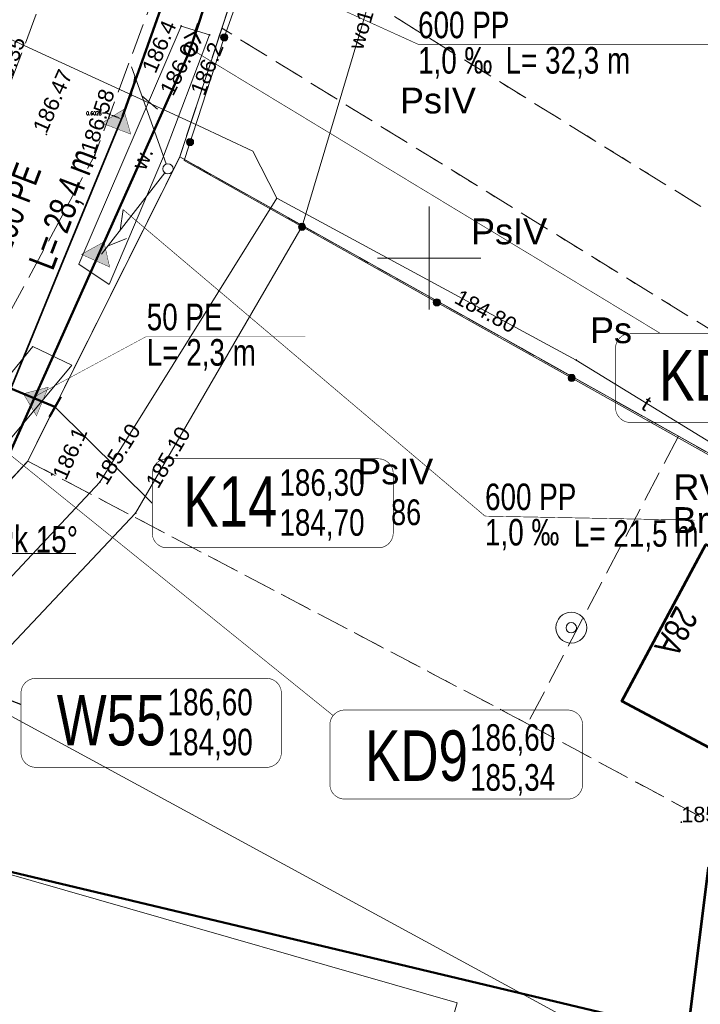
# Model space of a CAD drawing. Header units: metres. Extents: x 7482748 to 7484637, y 5684406 to 5687014.
# Tile 95 of 180: x 7483380 to 7483413, y 5686014 to 5686062. Entities that reach past the tile are written whole.
import ezdxf
from ezdxf.enums import TextEntityAlignment as Align
from ezdxf.lldxf.tags import DXFTag

# ---------------------------------------------------------------- set-up
doc = ezdxf.new("R2010")
doc.units = ezdxf.units.M
doc.header["$MEASUREMENT"] = 0
for name, pattern in [('1', [1.5, 1, -0.5]), ('KTJZ01_500', [2, 1.5, -0.5]), ('l217_500', [2, 1.5, -0.5]), ('l218_500', [1, 0.5, -0.5])]:
    doc.linetypes.add(name, pattern=pattern)
for name, color, linetype, lineweight in [('.domiar', 250, 'Continuous', 9), ('.k deszczowa', 200, 'Continuous', 50), ('.ks tłoczny', 104, 'Continuous', 50), ('_Dzialki', 7, 'Continuous', 0), ('_Dzialki_opis', 7, 'Continuous', 0), ('_Kontury', 7, 'Continuous', 0), ('_Kontury_opis', 7, 'Continuous', 0), ('_Podzial_sekcyjny_krzyze', 7, '1', 13), ('_Uzytki', 7, 'Continuous', 0), ('_Uzytki_opis', 7, 'Continuous', 0), ('_Zakres2', 7, 'Continuous', 0), ('BUIB05_01', 7, 'Continuous', 40), ('EGB_Adres', 7, 'Continuous', 0), ('EGB_Budynek', 7, 'Continuous', 0), ('GES__SUSM04_01P', 7, 'Continuous', 13), ('GES__SUUS13_P', 7, 'Continuous', 13), ('KTOK02', 7, 'KTOK02_500', 13), ('KTOK05_01', 7, 'Continuous', 13), ('RTPW01_P', 7, 'Continuous', 0), ('RTPW02_P', 7, 'Continuous', 0), ('SUPT_L_0', 30, 'Continuous', 13)]:
    doc.layers.add(name, color=color, linetype=linetype, lineweight=lineweight)
doc.layers.add('_ramki_nieplotowane', color=7, linetype='Continuous', lineweight=0, plot=False)
for name, color, linetype, lineweight, true_color, transparency in [('GES__SUPS01_07G', 7, 'Continuous', 13, 0xff9100, 0.25), ('GES__SUPS01_08G', 5, 'Continuous', 13, 0x0000ff, 0.25), ('GES__SUPT_pT', 7, 'Continuous', 13, 0xff9100, 0.25), ('GES__SUPW_01_pT', 5, 'Continuous', 13, 0x0000ff, 0.25)]:
    doc.layers.add(name, color=color, linetype=linetype, lineweight=lineweight, true_color=true_color, transparency=transparency)
for name, color, linetype, lineweight, true_color in [('GES__SUPS01_07P', 7, 'Continuous', 13, 0xff9100), ('GES__SUPS01_08P', 5, 'Continuous', 13, 0x0000ff), ('GES__SUPT_pL', 7, 'Continuous', 13, 0xff9100), ('GES__SUPW_01_pL', 5, 'Continuous', 13, 0x0000ff)]:
    doc.layers.add(name, color=color, linetype=linetype, lineweight=lineweight, true_color=true_color)
doc.layers.add('IS_kanalizacja_sanitarna', color=7, linetype='SOLID', true_color=0x000000)
doc.layers.add('IS_Opisy_działek_Net', color=7, linetype='SOLID', true_color=0x000000)
doc.layers.add('IS_Węzeł_sieci_kanalizacyjnej_-_opisy', color=7, linetype='Continuous')
for name, color, linetype, lineweight, transparency in [('KTJZ01_O', 7, 'KTJZ01_500', 13, 0.5), ('PTRW02_O', 7, 'Continuous', 13, 0.5), ('PTRW02_T', 7, 'Continuous', 13, 0.25), ('RTPW01_G', 7, 'Continuous', 13, 0.25), ('RTPW02_G', 7, 'Continuous', 13, 0.25)]:
    doc.layers.add(name, color=color, linetype=linetype, lineweight=lineweight, transparency=transparency)
doc.styles.get("Standard").update_dxf_attribs({"font": 'simplex.shx', "width": 0.75})
doc.styles.add('STYL_ARIAL', font='simplex.shx', dxfattribs={"width": 0.75, "oblique": 0.1})
doc.styles.add('Style-Arial', font='arial.ttf')
doc.linetypes.add('KTOK02_500', pattern='A,0.5,[117,IS_LineDef.shx,S=0.01,R=0,X=0,Y=0],0.5', length=1)
tags = doc.linetypes.add('SOLID', pattern=[10, 10, 0]).pattern_tags.tags
tags[6:7] = [DXFTag(74, 4), DXFTag(75, 0), DXFTag(340, '0'), DXFTag(46, 0.0), DXFTag(50, 0.0), DXFTag(44, 0.0), DXFTag(45, 0.0)]
tags[4:5] = [DXFTag(74, 4), DXFTag(75, 0), DXFTag(340, '0'), DXFTag(46, 0.0), DXFTag(50, 0.0), DXFTag(44, 0.0), DXFTag(45, 0.0)]
doc.dimstyles.get("Standard").update_dxf_attribs({"dimtxt": 0.18, "dimasz": 0.18, "dimexe": 0.18, "dimexo": 0.0625, "dimgap": 0.09, "dimtad": 0, "dimtih": 1, "dimtoh": 1, "dimdec": 4, "dimzin": 0, "dimdsep": 46, "dimtxsty": 'Standard', "dimcen": 0.09, "dimadec": 0, "dimazin": 0, "dimtfac": 1, "dimtdec": 4, "dimtofl": 0, "dimtmove": 0, "dimatfit": 3, "dimfxl": 0, "dimtolj": 1, "dimtzin": 0, "dimarcsym": 0})

# ---------------------------------------------------------------- blocks, each defined once
blk = doc.blocks.new('SUPS01_3')
at = {"layer": 'GES__SUPS01_07P', "linetype": 'Continuous', "lineweight": 13}
h = blk.add_hatch(color=256, dxfattribs=at)
edge = h.paths.add_edge_path()
edge.add_arc((0, 0), 0.045, 0, 360)
blk = doc.blocks.new('SUPS01')
at = {"layer": 'GES__SUPS01_08P', "linetype": 'Continuous', "lineweight": 13}
h = blk.add_hatch(color=256, dxfattribs=at)
edge = h.paths.add_edge_path()
edge.add_arc((0, 0), 0.045, 0, 360)
blk = doc.blocks.new('SUUS13')
at = {"layer": 'GES__SUUS13_P', "linetype": 'Continuous', "lineweight": 13}
for radius in [0.75, 0.25]:
    blk.add_circle((0, 0), radius, dxfattribs=at)
blk = doc.blocks.new('RTPW01')
at = {"layer": 'RTPW01_P', "linetype": 'Continuous', "lineweight": 0}
h = blk.add_hatch(color=256, dxfattribs=at)
edge = h.paths.add_edge_path()
edge.add_arc((0, 0), 0.045, 0, 360)
blk = doc.blocks.new('RTPW01_1')
at = {"layer": 'RTPW02_P', "linetype": 'Continuous', "lineweight": 0}
h = blk.add_hatch(color=256, dxfattribs=at)
edge = h.paths.add_edge_path()
edge.add_arc((0, 0), 0.045, 0, 360)
blk = doc.blocks.new('SUSM04_01_3')
at = {"layer": 'GES__SUSM04_01P', "linetype": 'Continuous', "lineweight": 13}
blk.add_circle((0, 0), 0.25, dxfattribs=at)
blk = doc.blocks.new('SUPT01_3')
at = {"layer": 'SUPT_L_0', "color": 30, "linetype": 'Continuous', "lineweight": 13}
blk.add_line((0.25, 0), (5.25, 0), dxfattribs=at)
at = {"layer": 'SUPT_L_0', "color": 30, "linetype": 'Continuous', "lineweight": 13, "flags": 128}
for points in [[(3.9, 0.5), (4.77, 0)], [(3.77, 0), (2.9, -0.5)]]:
    blk.add_lwpolyline(points, dxfattribs=at)
blk = doc.blocks.new('SUPT01_4')
at = {"layer": 'SUPT_L_0', "color": 30, "linetype": 'Continuous', "lineweight": 13}
blk.add_line((0.25, 0), (5.25, 0), dxfattribs=at)
at = {"layer": 'SUPT_L_0', "color": 30, "linetype": 'Continuous', "lineweight": 13, "flags": 128}
for points in [[(3.9, 0.5), (4.77, 0)], [(3.77, 0), (2.9, -0.5)]]:
    blk.add_lwpolyline(points, dxfattribs=at)
blk = doc.blocks.new('*D500')
at = {"layer": '.domiar', "color": 0, "linetype": 'Continuous', "lineweight": -2, "transparency": 16777216}
for p, q in [((7483384.34, 5686057.027), (7483384.16, 5686057.027)), ((7483384.508, 5686056.964), (7483384.34, 5686057.027)), ((7483384.532, 5686057.028), (7483384.446, 5686056.795)), ((7483384.905, 5686056.817), (7483384.677, 5686056.902)), ((7483385.097, 5686056.818), (7483385.011, 5686056.586))]:
    blk.add_line(p, q, dxfattribs=at)
at = {"layer": '.domiar', "color": 0, "linetype": 'Continuous', "lineweight": 53, "transparency": 16777216}
for points in [[(7483384.688, 5686056.93), (7483384.667, 5686056.874), (7483384.508, 5686056.964)], [(7483384.915, 5686056.845), (7483384.894, 5686056.789), (7483385.074, 5686056.755)]]:
    blk.add_solid(points, dxfattribs=at)
at = {"layer": 'Defpoints', "color": 0, "linetype": 'Continuous', "lineweight": 53, "transparency": 16777216}
for p in [(7483384.554, 5686057.086), (7483384.508, 5686056.964), (7483385.119, 5686056.877)]:
    blk.add_point(p, dxfattribs=at)
at = {"layer": '.domiar', "color": 0, "linetype": 'Continuous', "transparency": 16777216, "insert": (7483383.735, 5686057.027), "char_height": 0.18, "attachment_point": 5}
blk.add_mtext('\\A1;0.6028', dxfattribs=at)

msp = doc.modelspace()

# ---------------------------------------------------------------- hatches: boundary and pattern name
at = {"layer": 'IS_kanalizacja_sanitarna', "linetype": 'Continuous', "ltscale": 0.01}
for points in [[(7483385.18142, 5686057.21568), (7483384.12374, 5686056.54949), (7483385.52481, 5686056.01377)], [(7483384.22531, 5686050.78447), (7483383.13155, 5686050.17933), (7483384.5, 5686049.56503)], [(7483380.31192, 5686043.4154), (7483380.95268, 5686042.34212), (7483381.52168, 5686043.73001)]]:
    msp.add_hatch(color=256, dxfattribs=at).paths.add_polyline_path(points)
at = {"layer": 'KTOK05_01', "linetype": 'Continuous', "lineweight": 13}
h = msp.add_hatch(color=256, dxfattribs=at)
edge = h.paths.add_edge_path()
edge.add_arc((7483390.06, 5686060.71), 0.175, 0, 360)
h = msp.add_hatch(color=256, dxfattribs=at)
edge = h.paths.add_edge_path()
edge.add_arc((7483388.40348, 5686055.63001), 0.175, 0, 360)
h = msp.add_hatch(color=256, dxfattribs=at)
edge = h.paths.add_edge_path()
edge.add_arc((7483393.82504, 5686051.52301), 0.175, 0, 360)
h = msp.add_hatch(color=256, dxfattribs=at)
edge = h.paths.add_edge_path()
edge.add_arc((7483400.36563, 5686047.85277), 0.175, 0, 360)
h = msp.add_hatch(color=256, dxfattribs=at)
edge = h.paths.add_edge_path()
edge.add_arc((7483406.90622, 5686044.18252), 0.175, 0, 360)

# ---------------------------------------------------------------- linework, layer by layer
at = {"layer": '.domiar', "color": 1, "linetype": 'Continuous', "lineweight": 50}
msp.add_lwpolyline([(7483073.13792, 5686108.1955), (7483374.92972, 5686021.34991), (7483607.96805, 5685965.80208), (7483607.96805, 5685965.80208)], dxfattribs=at)
at = {"layer": '.domiar', "linetype": 'Continuous'}
msp.add_lwpolyline([(7483382.859, 5686035.66253), (7483378.80711, 5686035.66253)], dxfattribs=at)
at = {"layer": '.k deszczowa', "linetype": 'Continuous'}
for points in [[(7483398.56771, 5686090.83497), (7483388.35285, 5686059.98533)], [(7483388.35285, 5686059.98533), (7483379.67556, 5686040.5747)]]:
    msp.add_lwpolyline(points, dxfattribs=at)
msp.add_ellipse((7483388.43133, 5686060.15405), major_axis=(0.315, 0), ratio=1, dxfattribs=at)
at = {"layer": '.ks tłoczny', "color": 111, "linetype": 'Continuous', "true_color": 0x70ffb8}
msp.add_lwpolyline([(7483385.11889, 5686056.87655), (7483385.11889, 5686056.87655), (7483385.11889, 5686056.87655), (7483385.11889, 5686056.87655), (7483392.48217, 5686077.61672), (7483403.35679, 5686110.30112), (7483409.3807, 5686128.90033), (7483418.64391, 5686156.87675)], dxfattribs=at)
at = {"layer": '.ks tłoczny', "linetype": 'Continuous', "lineweight": 35}
msp.add_lwpolyline([(7483385.11889, 5686056.87655), (7483382.15, 5686049.635), (7483378.80924, 5686041.48642), (7483361.88352, 5686022.77441), (7483346.36877, 5686005.72669), (7483336.65111, 5685996.14914), (7483331.91992, 5685990.88433), (7483322.32458, 5685979.14923), (7483304.60733, 5685959.96298), (7483298.29769, 5685953.1302), (7483295.85309, 5685952.1972)], dxfattribs=at)
at = {"layer": '.ks tłoczny', "linetype": 'Continuous'}
for points in [[(7483381.84648, 5686042.78654), (7483379.70262, 5686043.66549)], [(7483382.12498, 5686043.27101), (7483381.57804, 5686042.29706)]]:
    msp.add_lwpolyline(points, dxfattribs=at)
at = {"layer": '_Dzialki', "color": 96, "linetype": 'Continuous', "true_color": 0x008000, "flags": 128}
for points in [[(7483387.9, 5686054.91), (7483396.81, 5686082.13)], [(7483380.53, 5686040.15), (7483387.9, 5686054.91)], [(7483499.8, 5685992.21), (7483387.9, 5686054.91)], [(7483372.69, 5686031.59), (7483380.53, 5686040.15)], [(7483412.24, 5686010.08), (7483372.69, 5686031.59)]]:
    msp.add_lwpolyline(points, dxfattribs=at)
at = {"layer": '_Kontury', "color": 96, "linetype": 'l217_500', "true_color": 0x008000, "flags": 128}
for points in [[(7483391.51, 5686065.94), (7483389.94, 5686061.16)], [(7483391.51, 5686065.94), (7483426.86, 5686044.02)], [(7483389.94, 5686061.16), (7483387.9, 5686054.91)], [(7483424.46, 5686039.84), (7483389.94, 5686061.16)], [(7483387.9, 5686054.91), (7483380.53, 5686040.15)], [(7483412.09, 5686041.35), (7483387.9, 5686054.91)], [(7483412.09, 5686041.35), (7483404.77, 5686027.4)], [(7483422.11, 5686035.74), (7483412.09, 5686041.35)], [(7483380.53, 5686040.15), (7483372.69, 5686031.59)], [(7483380.53, 5686040.15), (7483404.77, 5686027.4)], [(7483404.77, 5686027.4), (7483421, 5686018.66)]]:
    msp.add_lwpolyline(points, dxfattribs=at)
at = {"layer": '_Podzial_sekcyjny_krzyze', "linetype": 'Continuous'}
for p, q in [((7483400, 5686047.5), (7483400, 5686052.5)), ((7483397.5, 5686050), (7483402.5, 5686050))]:
    msp.add_line(p, q, dxfattribs=at)
at = {"layer": '_ramki_nieplotowane', "color": 3, "linetype": 'Continuous', "lineweight": 0, "flags": 128}
msp.add_lwpolyline([(7482999.77, 5685691.75), (7483285.22, 5685609.72), (7483401.36, 5686013.86), (7483115.9, 5686095.89), (7482999.77, 5685691.75)], close=True, dxfattribs=at)
at = {"layer": '_Uzytki', "color": 96, "linetype": 'l218_500', "true_color": 0x008000, "flags": 128}
for points in [[(7483389.94, 5686061.16), (7483391.51, 5686065.94)], [(7483391.51, 5686065.94), (7483426.86, 5686044.02)], [(7483389.94, 5686061.16), (7483387.9, 5686054.91)], [(7483424.46, 5686039.84), (7483389.94, 5686061.16)], [(7483380.53, 5686040.15), (7483387.9, 5686054.91)], [(7483387.9, 5686054.91), (7483412.09, 5686041.35)], [(7483412.09, 5686041.35), (7483422.11, 5686035.74)], [(7483380.53, 5686040.15), (7483372.69, 5686031.59)], [(7483404.77, 5686027.4), (7483380.53, 5686040.15)], [(7483421, 5686018.66), (7483404.77, 5686027.4)]]:
    msp.add_lwpolyline(points, dxfattribs=at)
at = {"layer": '_Zakres2', "color": 250, "linetype": 'Continuous', "lineweight": 53, "flags": 128}
msp.add_lwpolyline([(7483469.46, 5686200.94), (7483457.15, 5686175.34), (7483454.19, 5686160.77), (7483450.68, 5686142.8), (7483445.21, 5686123.66), (7483469.65, 5686114.59), (7483521.99, 5686042.72), (7483521.41, 5686032.76), (7483497.78, 5685988.42), (7483466.13, 5686001.7), (7483413.53, 5686020.4), (7483407.67, 5685973.53), (7483350.64, 5685913.76), (7483321.93, 5685933.1), (7483288.55, 5685901.25)], dxfattribs=at)
at = {"layer": 'BUIB05_01', "linetype": 'Continuous', "lineweight": 40}
for p, q in [((7483388.78, 5686061.38), (7483388.64, 5686060.95)), ((7483388.64, 5686060.95), (7483388.11, 5686060.68)), ((7483388.64, 5686060.95), (7483388.91, 5686060.42))]:
    msp.add_line(p, q, dxfattribs=at)
at = {"layer": 'EGB_Budynek', "color": 7, "linetype": 'Continuous', "lineweight": 53, "flags": 128}
msp.add_lwpolyline([(7483418.68, 5686029.8), (7483421.14, 5686028.47), (7483419.48, 5686025.39), (7483417.02, 5686026.71), (7483416.05, 5686024.92), (7483409.35, 5686028.49), (7483413.41, 5686036.1), (7483420.04, 5686032.35), (7483418.68, 5686029.8)], dxfattribs=at)
at = {"layer": 'GES__SUPT_pL', "linetype": 'Continuous', "lineweight": 13, "flags": 128}
for points in [[(7483330.51, 5685982.7), (7483337.95, 5685990.38), (7483351.3, 5686004.14), (7483384.03, 5686039.13), (7483392.61, 5686052.91), (7483391.44, 5686055.18), (7483388.83, 5686056.42), (7483372.71, 5686063.84)], [(7483392.61, 5686052.91), (7483407.13, 5686045.05), (7483421.96, 5686035.95), (7483431.62, 5686031.17), (7483436.3, 5686038.77)]]:
    msp.add_lwpolyline(points, dxfattribs=at)
at = {"layer": 'GES__SUPW_01_pL', "linetype": 'Continuous', "lineweight": 13, "flags": 128}
msp.add_lwpolyline([(7483390.45, 5686101.26), (7483389.11, 5686097.11), (7483402.12, 5686090.27), (7483402.8, 5686082.32), (7483402.57, 5686081.73), (7483402.28, 5686080.98), (7483399.56, 5686070.76), (7483393.84, 5686051.54), (7483385.76, 5686037.62), (7483376.82, 5686028.13), (7483359.07, 5686006.84), (7483360.81, 5686002.42), (7483362.18, 5685993.12), (7483357.88, 5685985.34), (7483355.86, 5685982.57), (7483344.31, 5685975.82), (7483339.85, 5685974.9), (7483326.36, 5685979.88), (7483323.79, 5685982.18), (7483317.09, 5685974.82), (7483298.15, 5685954.95), (7483308.35, 5685941.08), (7483274.45, 5685918.69)], dxfattribs=at)
at = {"layer": 'IS_kanalizacja_sanitarna', "linetype": 'Continuous', "ltscale": 0.01, "const_width": 0.02}
for points in [[(7483385.18142, 5686057.21568), (7483384.12374, 5686056.54949), (7483385.52481, 5686056.01377), (7483385.18142, 5686057.21568)], [(7483384.22531, 5686050.78447), (7483383.13155, 5686050.17933), (7483384.5, 5686049.56503), (7483384.22531, 5686050.78447)], [(7483380.31192, 5686043.4154), (7483380.95268, 5686042.34212), (7483381.52168, 5686043.73001), (7483380.31192, 5686043.4154)]]:
    msp.add_lwpolyline(points, dxfattribs=at)
at = {"layer": 'IS_Opisy_działek_Net', "linetype": 'Continuous', "ltscale": 0.01, "const_width": 0.02}
msp.add_lwpolyline([(7483380.77455, 5686043.22601), (7483386.29923, 5686046.20346), (7483393.98923, 5686046.20346)], dxfattribs=at)
at = {"layer": 'IS_Węzeł_sieci_kanalizacyjnej_-_opisy', "color": 200, "linetype": 'SOLID', "ltscale": 0.01, "const_width": 0.03}
for points in [[(7483389.93364, 5686064.7012), (7483399.45924, 5686060.3768), (7483413.53924, 5686060.3768)], [(7483411.21619, 5686046.34078), (7483388.43133, 5686060.15405)], [(7483385.15023, 5686052.35298), (7483402.70819, 5686037.47513), (7483412.87446, 5686037.27834)], [(7483395.34121, 5686027.79501), (7483379.60975, 5686040.5026)]]:
    msp.add_lwpolyline(points, dxfattribs=at)
for points in [[(7483409.75854, 5686042.02078), (7483422.46854, 5686042.02078, 0.414214), (7483423.18854, 5686042.74078), (7483423.18854, 5686045.62078, 0.414214), (7483422.46854, 5686046.34078), (7483409.75854, 5686046.34078, 0.414214), (7483409.03854, 5686045.62078), (7483409.03854, 5686042.74078, 0.414214), (7483409.75854, 5686042.02078)], [(7483395.90131, 5686023.74257), (7483406.72131, 5686023.74257, 0.414214), (7483407.44131, 5686024.46257), (7483407.44131, 5686027.34257, 0.414214), (7483406.72131, 5686028.06257), (7483395.90131, 5686028.06257, 0.414214), (7483395.18131, 5686027.34257), (7483395.18131, 5686024.46257, 0.414214), (7483395.90131, 5686023.74257)]]:
    msp.add_lwpolyline(points, format="xyb", dxfattribs=at)
at = {"layer": 'IS_Węzeł_sieci_kanalizacyjnej_-_opisy', "color": 18, "linetype": 'SOLID', "ltscale": 0.01, "true_color": 0x000000}
for points in [[(7483386.56488, 5686038.09716), (7483381.84648, 5686042.78626)], [(7483380.20008, 5686028.32964), (7483370.34638, 5686032.13014)]]:
    msp.add_lwpolyline(points, dxfattribs=at)
at = {"layer": 'IS_Węzeł_sieci_kanalizacyjnej_-_opisy', "color": 18, "linetype": 'SOLID', "ltscale": 0.01, "true_color": 0x000000, "const_width": 0.03}
for points in [[(7483387.28488, 5686035.93716), (7483397.53488, 5686035.93716, 0.414214), (7483398.25488, 5686036.65716), (7483398.25488, 5686039.53716, 0.414214), (7483397.53488, 5686040.25716), (7483387.28488, 5686040.25716, 0.414214), (7483386.56488, 5686039.53716), (7483386.56488, 5686036.65716, 0.414214), (7483387.28488, 5686035.93716)], [(7483380.92008, 5686025.28234), (7483392.11008, 5686025.28234, 0.414214), (7483392.83008, 5686026.00234), (7483392.83008, 5686028.88234, 0.414214), (7483392.11008, 5686029.60234), (7483380.92008, 5686029.60234, 0.414214), (7483380.20008, 5686028.88234), (7483380.20008, 5686026.00234, 0.414214), (7483380.92008, 5686025.28234)]]:
    msp.add_lwpolyline(points, format="xyb", dxfattribs=at)
at = {"layer": 'KTJZ01_O', "linetype": 'KTJZ01_500', "lineweight": 13, "flags": 128}
for points in [[(7483197.91, 5685647.78), (7483191.3, 5685645.21), (7483187.04, 5685652.01), (7483182.78, 5685658.81), (7483173.01, 5685674.4), (7483160.42, 5685696.27), (7483153.69, 5685714.72), (7483149.66, 5685738.88), (7483150.14, 5685742.97), (7483152.18, 5685766.74), (7483152.64, 5685773.87), (7483156.88, 5685789.66), (7483160.03, 5685797.82), (7483165.63, 5685808.56), (7483171.47, 5685814.85), (7483176.12, 5685820.16), (7483191.38, 5685837.95), (7483216.44, 5685866.07), (7483238.67, 5685890.6), (7483242.86, 5685894.87), (7483263.91, 5685918.34), (7483290.28, 5685947.07), (7483315.51, 5685974.43), (7483346.16, 5686007.45), (7483367.58, 5686031.19), (7483372.66, 5686037.59), (7483378.07, 5686044.41), (7483383.78, 5686055), (7483386.81, 5686063.17), (7483391.06, 5686075.79), (7483392.94, 5686081.53), (7483394.38, 5686081.91), (7483397.17, 5686082.85), (7483401.23, 5686082.98), (7483404.7, 5686083), (7483407.11, 5686083.92), (7483410.43, 5686086.41), (7483412.08, 5686088.69), (7483412.96, 5686091.17), (7483413.79, 5686094.46), (7483412.71, 5686099.4), (7483411.05, 5686100.85), (7483407.94, 5686103.18), (7483405.29, 5686104.69), (7483403.35, 5686106.28), (7483402.57, 5686107.54), (7483401.86, 5686108.47), (7483403.54, 5686113.11), (7483404.07, 5686113.93), (7483409.52, 5686129.91), (7483416.09, 5686150.36), (7483420.49, 5686164.15), (7483421.47, 5686167.05), (7483423.62, 5686173.38), (7483428.4, 5686186.8), (7483437.81, 5686215.26), (7483441.02, 5686225.03), (7483450.09, 5686253.79), (7483453.73, 5686263.28), (7483459.39, 5686280.61), (7483466.44, 5686301.37), (7483471.25, 5686316.24), (7483473.9, 5686323.17), (7483478.13, 5686336.85), (7483485.37, 5686356.93), (7483492.13, 5686378.36), (7483498.67, 5686398.43), (7483502.19, 5686408.5), (7483505.2, 5686417.38), (7483513.05, 5686441.11), (7483516.25, 5686450.23), (7483530.52, 5686493.07), (7483533.34, 5686501.51), (7483543.47, 5686531.52), (7483557.14, 5686572.33), (7483559.91, 5686580.46), (7483570.16, 5686610.95), (7483575.71, 5686628.68), (7483581.26, 5686643.91), (7483583.2, 5686649.41), (7483591.35, 5686674.28), (7483597.45, 5686691.67), (7483602.2, 5686705.71), (7483616.93, 5686750.38), (7483619.53, 5686757.95), (7483621.36, 5686763.29), (7483634.9, 5686799.43), (7483640.84, 5686811.96)], [(7483613.29, 5686753.85), (7483610.52, 5686745.34), (7483597.42, 5686707.23), (7483592.84, 5686693.63), (7483586.65, 5686674.57), (7483578.94, 5686652.57), (7483576.44, 5686645.6), (7483570.92, 5686629.39), (7483565.29, 5686612), (7483555.03, 5686581.98), (7483552.34, 5686573.92), (7483538.5, 5686532.62), (7483528.43, 5686502.82), (7483525.69, 5686494.44), (7483511.5, 5686452.13), (7483508.06, 5686441.86), (7483500.41, 5686418.93), (7483497.52, 5686410.47), (7483493.78, 5686400.09), (7483487.22, 5686379.91), (7483478.75, 5686354.53), (7483473.28, 5686338.58), (7483466.59, 5686318.01), (7483461.2, 5686301.98), (7483454.76, 5686282.03), (7483448.77, 5686264.59), (7483445.69, 5686255.08), (7483445.07, 5686253.25), (7483443.78, 5686249.4), (7483442.67, 5686246.12), (7483436.06, 5686226.36), (7483432.79, 5686216.79), (7483423.48, 5686188.39), (7483415.91, 5686165.55), (7483411.29, 5686151.94), (7483403.43, 5686128.74), (7483397.27, 5686110.49), (7483396.29, 5686107.6), (7483389.25, 5686086.41), (7483386.32, 5686077.5), (7483382.09, 5686064.87), (7483379.33, 5686057.56), (7483373.91, 5686047.4), (7483368.95, 5686041.13), (7483363.52, 5686034.43), (7483341.98, 5686010.31), (7483311.83, 5685977.83), (7483286.59, 5685950.4), (7483260.12, 5685921.63), (7483238.78, 5685898.43), (7483234.43, 5685893.44), (7483212.81, 5685869.61), (7483187.54, 5685841.24), (7483162.41, 5685812.7), (7483151.44, 5685800.65), (7483147.59, 5685795.21)]]:
    msp.add_lwpolyline(points, dxfattribs=at)
at = {"layer": 'KTOK02', "linetype": 'Continuous', "lineweight": 13}
msp.add_line((7483391.53, 5686064.86), (7483390.06, 5686060.71), dxfattribs=at)
at = {"layer": 'KTOK05_01', "linetype": 'Continuous', "lineweight": 13, "flags": 128}
msp.add_lwpolyline([(7483424.52, 5686040.41), (7483421.88, 5686035.78), (7483388.11, 5686054.73), (7483390.06, 5686060.71)], dxfattribs=at)
at = {"layer": 'KTOK05_01', "linetype": 'Continuous', "lineweight": 13}
for centre in [(7483390.06, 5686060.71), (7483388.4, 5686055.63), (7483393.83, 5686051.52), (7483400.37, 5686047.85), (7483406.91, 5686044.18)]:
    msp.add_circle(centre, 0.175, dxfattribs=at)
at = {"layer": 'PTRW02_O', "linetype": 'Continuous', "lineweight": 13, "flags": 128}
for points in [[(7483389.35, 5686060.83), (7483387.97, 5686061.26), (7483383, 5686049.7), (7483384.48, 5686048.71), (7483387.06, 5686054.82), (7483389.35, 5686060.83)], [(7483382.66, 5686044.8), (7483380.77, 5686045.71), (7483360.55, 5686020.83), (7483361.68, 5686019.62), (7483382.66, 5686044.8)]]:
    msp.add_lwpolyline(points, close=True, dxfattribs=at)

# ---------------------------------------------------------------- block references
at = {"layer": 'GES__SUPS01_07P', "linetype": 'Continuous', "lineweight": 13}
for p in [(7483407.13, 5686045.05), (7483384.03, 5686039.13)]:
    msp.add_blockref('SUPS01_3', p, dxfattribs=at)
at = {"layer": 'GES__SUPS01_08P', "linetype": 'Continuous', "lineweight": 13}
msp.add_blockref('SUPS01', (7483385.76, 5686037.62), dxfattribs=at)
at = {"layer": 'GES__SUSM04_01P', "linetype": 'Continuous', "lineweight": 13, "rotation": 270}
msp.add_blockref('SUSM04_01_3', (7483387.33, 5686054.33), dxfattribs=at)
at = {"layer": 'GES__SUUS13_P', "linetype": 'Continuous', "lineweight": 13}
msp.add_blockref('SUUS13', (7483406.89, 5686032.06), dxfattribs=at)
at = {"layer": 'RTPW01_P', "linetype": 'Continuous', "lineweight": 0}
for p in [(7483387.97, 5686061.26), (7483388.64, 5686060.95), (7483389.35, 5686060.83), (7483381.69, 5686039.48), (7483412.23, 5686022.62)]:
    msp.add_blockref('RTPW01', p, dxfattribs=at)
at = {"layer": 'RTPW02_P', "linetype": 'Continuous', "lineweight": 0}
for p in [(7483381.43, 5686056), (7483383.78, 5686055)]:
    msp.add_blockref('RTPW01_1', p, dxfattribs=at)
at = {"layer": 'SUPT_L_0', "color": 30, "linetype": 'Continuous', "lineweight": 13}
for name, rotation in [('SUPT01_4', 109.66), ('SUPT01_3', 231.99)]:
    msp.add_blockref(name, (7483387.33, 5686054.33), dxfattribs=dict(at, rotation=rotation))

# ---------------------------------------------------------------- texts
at = {"layer": '.k deszczowa', "linetype": 'Continuous'}
for s, insert, char_height, attachment_point in [('{\\fArial|b0|i0|c238|p34;600 PP}', (7483399.45924, 5686060.6504), 1.2888, 7), ('{\\fArial|b0|i0|c238|p34;1,0 ‰}', (7483399.45924, 5686060.24), 1.2888, 1), ('\\fArial|b0|i0;L= 32,3 m', (7483403.70562, 5686060.24), 1.2888, 1), ('\\fArial|b0|i0;KD10', (7483417.56854, 5686043.04918), 2.448, 9), ('{\\fArial|b0|i0|c238|p34;600 PP}', (7483402.70819, 5686037.74873), 1.2888, 7), ('{\\fArial|b0|i0|c238|p34;1,0 ‰}', (7483402.70819, 5686037.33833), 1.2888, 1), ('\\fArial|b0|i0;L= 21,5 m', (7483407.0175, 5686037.27834), 1.2888, 1), ('\\fArial|b0|i0;KD9', (7483401.88113, 5686024.59161), 2.448, 9), ('\\fArial|b0|i0;186,60', (7483401.98113, 5686025.84681), 1.2888, 7), ('\\fArial|b0|i0;185,34', (7483401.98113, 5686025.43641), 1.2888, 1)]:
    msp.add_mtext(s, dxfattribs=dict(at, insert=insert, char_height=char_height, attachment_point=attachment_point))
at = {"layer": '_Dzialki_opis', "color": 96, "true_color": 0x008000, "insert": (7483398.15, 5686037.02), "char_height": 1.25, "attachment_point": 7, "line_spacing_factor": 0.6, "style": 'STYL_ARIAL'}
msp.add_mtext('\\fArial|b0|i0|c238238|p39;86', dxfattribs=at)
at = {"layer": '_Kontury_opis', "color": 96, "linetype": 'Continuous', "lineweight": 13, "true_color": 0x008000, "style": 'Style-Arial'}
for s, p in [('PsIV', (7483398.58, 5686057.02)), ('PsIV', (7483402.03, 5686050.67)), ('PsIV', (7483396.51, 5686039.02)), ('RV', (7483411.85, 5686038.25))]:
    msp.add_text(s, height=1.25, dxfattribs=at).set_placement(p)
at = {"layer": '_Uzytki_opis', "color": 96, "linetype": 'Continuous', "lineweight": 13, "true_color": 0x008000, "style": 'Style-Arial'}
for s, p in [('Ps', (7483407.8, 5686045.87)), ('Br', (7483411.81, 5686036.66))]:
    msp.add_text(s, height=1.25, dxfattribs=at).set_placement(p)
at = {"layer": 'EGB_Adres', "insert": (7483411.42, 5686032.16), "char_height": 1.25, "attachment_point": 8, "rotation": 241.89373, "line_spacing_factor": 0.6, "style": 'STYL_ARIAL'}
msp.add_mtext('\\fArial|b0|i0|c238238|p39;28A', dxfattribs=at)
at = {"layer": 'GES__SUPS01_07G', "linetype": 'Continuous', "lineweight": 13, "style": 'Style-Arial'}
msp.add_text('184.80', height=0.75, rotation=331.56, dxfattribs=at).set_placement((7483402.75, 5686047.42), align=Align.MIDDLE_CENTER)
msp.add_text('185.10', height=0.75, rotation=58.08, dxfattribs=at).set_placement((7483384.03, 5686039.13), align=Align.MIDDLE_LEFT)
at = {"layer": 'GES__SUPS01_08G', "linetype": 'Continuous', "lineweight": 13, "style": 'Style-Arial'}
msp.add_text('185.10', height=0.75, rotation=59.88, dxfattribs=at).set_placement((7483386.53, 5686038.95), align=Align.MIDDLE_LEFT)
at = {"layer": 'GES__SUPT_pT', "linetype": 'Continuous', "lineweight": 13, "style": 'Style-Arial'}
msp.add_text('t', height=0.75, rotation=328.47, dxfattribs=at).set_placement((7483410.55, 5686042.95), align=Align.MIDDLE_CENTER)
at = {"layer": 'GES__SUPW_01_pT', "linetype": 'Continuous', "lineweight": 13, "style": 'Style-Arial'}
msp.add_text('wo110', height=0.75, rotation=73.43, dxfattribs=at).set_placement((7483396.85, 5686061.65), align=Align.MIDDLE_CENTER)
at = {"layer": 'IS_Opisy_działek_Net', "linetype": 'Continuous', "ltscale": 0.01, "char_height": 1.2888}
for s, insert, attachment_point in [('\\fArial|b0|i0;', (7483403.05924, 5686060.6504), 7), ('\\fArial|b0|i0;', (7483402.88678, 5686054.3056), 7), ('{\\fArial|b0|i0|c238|p34;50 PE}', (7483386.29923, 5686046.47706), 7), ('\\fArial|b0|i0;', (7483394.094, 5686047.99628), 7), ('\\fArial|b0|i0;', (7483394.744, 5686047.58588), 1), ('\\fArial|b0|i0;', (7483394.804, 5686046.99628), 7), ('\\fArial|b0|i0;', (7483394.804, 5686046.99628), 7), ('\\fArial|b0|i0;L= 2,3 m', (7483386.29923, 5686046.06666), 1), ('\\fArial|b0|i0;', (7483380.8659, 5686019.54567), 7), ('\\fArial|b0|i0;', (7483381.5159, 5686019.13527), 1), ('\\fArial|b0|i0;', (7483381.5759, 5686018.54567), 7), ('\\fArial|b0|i0;', (7483381.5759, 5686018.54567), 7), ('\\fArial|b0|i0;', (7483399.04702, 5686016.14), 7), ('\\fArial|b0|i0;', (7483409.53702, 5686015.14), 7), ('\\fArial|b0|i0;', (7483409.53702, 5686015.14), 7)]:
    msp.add_mtext(s, dxfattribs=dict(at, insert=insert, attachment_point=attachment_point))
for s, insert, attachment_point, rotation in [('\\fArial|b0|i0;', (7483384.91288, 5686058.52983), 7, 69.1), ('\\fArial|b0|i0;', (7483384.91288, 5686058.52983), 7, 69.1), ('\\fArial|b0|i0;', (7483385.67575, 5686057.86386), 1, 69.1), ('\\fArial|b0|i0;', (7483385.67575, 5686057.86386), 1, 69.1), ('\\fArial|b0|i0;L= 28,4 m', (7483380.53773, 5686049.79385), 1, 69.1), ('{\\fArial|b0|i0|c238|p34;200 PE}', (7483379.64986, 5686050.13289), 7, 69.1), ('{\\fArial|b0|i0|c238|p34;łuk 15%%D}', (7483378.82122, 5686037.02061), 1, 359.404696)]:
    msp.add_mtext(s, dxfattribs=dict(at, insert=insert, attachment_point=attachment_point, rotation=rotation))
at = {"layer": 'IS_Węzeł_sieci_kanalizacyjnej_-_opisy', "color": 18, "linetype": 'SOLID', "ltscale": 0.01, "true_color": 0x000000}
for s, insert, char_height, attachment_point in [('\\fArial|b0|i0;K14', (7483392.63488, 5686036.96556), 2.448, 9), ('\\fArial|b0|i0;186,30', (7483392.73488, 5686038.22076), 1.2888, 7), ('\\fArial|b0|i0;184,70', (7483392.73488, 5686037.81036), 1.2888, 1), ('\\fArial|b0|i0;W55', (7483387.21008, 5686026.31074), 2.448, 9), ('\\fArial|b0|i0;186,60', (7483387.31008, 5686027.56594), 1.2888, 7), ('\\fArial|b0|i0;184,90', (7483387.31008, 5686027.15554), 1.2888, 1)]:
    msp.add_mtext(s, dxfattribs=dict(at, insert=insert, char_height=char_height, attachment_point=attachment_point))
at = {"layer": 'PTRW02_T', "linetype": 'Continuous', "lineweight": 13, "style": 'Style-Arial'}
msp.add_text('w.', height=0.75, rotation=67.11, dxfattribs=at).set_placement((7483386.09, 5686054.84), align=Align.MIDDLE_CENTER)
at = {"layer": 'RTPW01_G', "linetype": 'Continuous', "lineweight": 13, "style": 'Style-Arial'}
msp.add_text('186.4', height=0.75, rotation=66.74, dxfattribs=at).set_placement((7483387.76, 5686061.32), align=Align.RIGHT)
msp.add_text('186.2', height=0.75, rotation=68.53, dxfattribs=at).set_placement((7483389.35, 5686060.55), align=Align.TOP_RIGHT)
msp.add_text('186.0', height=0.75, rotation=63.5, dxfattribs=at).set_placement((7483388.41, 5686060.33), align=Align.MIDDLE_RIGHT)
msp.add_text('186.1', height=0.75, rotation=65.92, dxfattribs=at).set_placement((7483381.69, 5686039.48), align=Align.TOP_LEFT)
msp.add_text('185.8', height=0.75, dxfattribs=at).set_placement((7483412.23, 5686022.62))
at = {"layer": 'RTPW02_G', "linetype": 'Continuous', "lineweight": 13, "style": 'Style-Arial'}
for s, rotation, p in [('186.35', 69.9, (7483379.33, 5686057.56)), ('186.47', 66.28, (7483381.43, 5686056)), ('186.58', 72.25, (7483383.78, 5686055))]:
    msp.add_text(s, height=0.75, rotation=rotation, dxfattribs=at).set_placement(p)

# ---------------------------------------------------------------- dimensions: what is measured, and where the dimension line sits
at = {"layer": '.domiar', "linetype": 'Continuous'}
dim = msp.add_aligned_dim(p1=(7483385.11889, 5686056.87655), p2=(7483384.55369, 5686057.08617), distance=0.13004, dimstyle='Standard', dxfattribs=at)
dim.commit()
dim.dimension.update_dxf_attribs({"geometry": '*D500', "text_midpoint": (7483383.73542, 5686057.02683)})

doc.saveas('drawing.dxf')
